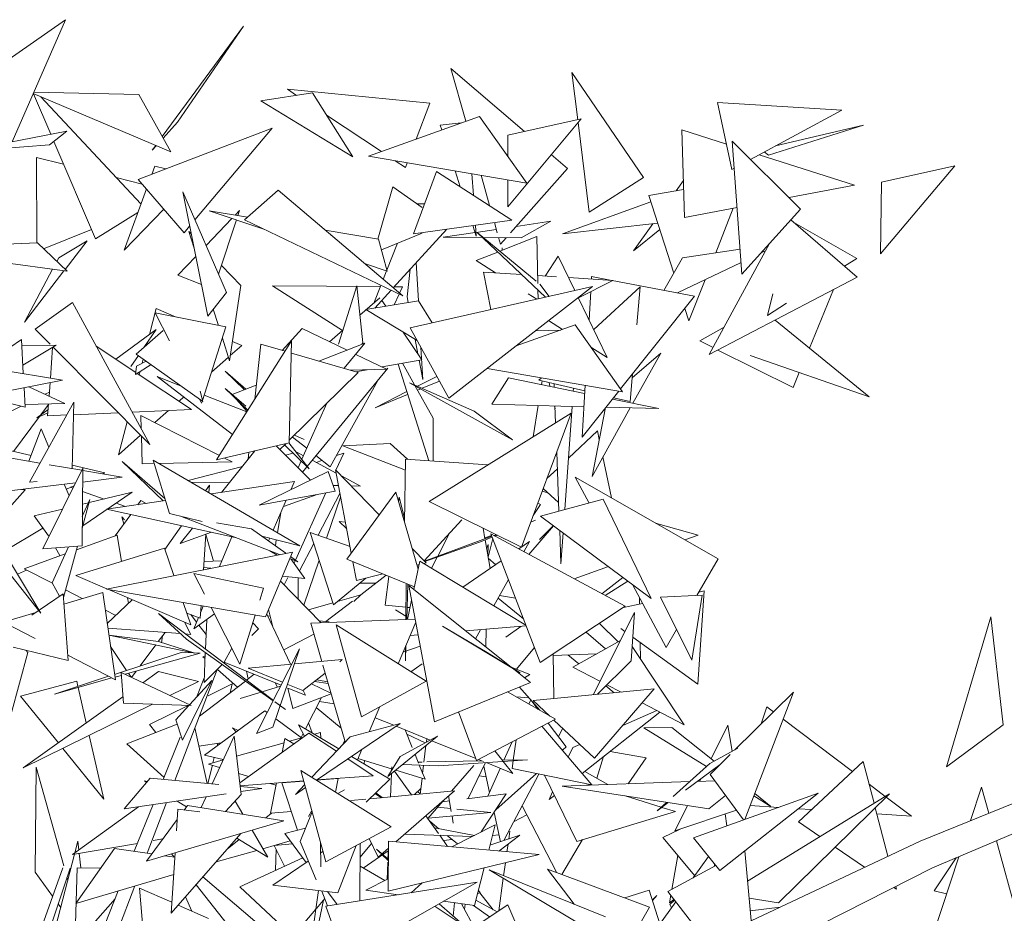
# Model space of a CAD drawing. Header units: metres. Extents: x -14.5 to 19.7, y -19.1 to 4.
# Tile 212 of 218: x 18.819 to 19.096, y 3.235 to 3.486. Entities that reach past the tile are written whole.
import ezdxf

# ---------------------------------------------------------------- set-up
doc = ezdxf.new("R2010")
doc.units = ezdxf.units.M
doc.layers.add('G-IMPT', color=7, linetype='Continuous', lineweight=5)
doc.layers.add('L-PLNT', color=7, linetype='Continuous', lineweight=5, true_color=0x005900)

# ---------------------------------------------------------------- blocks, each defined once
blk = doc.blocks.new('ÁRVORES ORNAMENTAIS - Pequeno e Médio Porte - Ipê-roxo-2976198-A')
at = {"layer": 'G-IMPT', "color": 253, "true_color": 0xaaaaaa}
for p, q in [((8.32034, 3.46074), (8.35683, 3.48623)), ((8.34183, 3.4519), (8.35683, 3.48623)), ((8.38403, 3.45337), (8.4069, 3.48442)), ((8.38826, 3.45745), (8.4069, 3.48442)), ((8.46938, 3.45767), (8.46519, 3.47252)), ((8.48586, 3.45478), (8.46519, 3.47252)), ((8.5193, 3.44183), (8.49921, 3.47139)), ((8.50085, 3.45813), (8.49921, 3.47139)), ((8.4218, 3.46496), (8.41923, 3.46666)), ((8.45924, 3.46277), (8.41923, 3.46666)), ((8.38641, 3.44909), (8.34774, 3.46544)), ((8.35266, 3.45402), (8.34779, 3.46542)), ((8.37746, 3.46519), (8.34791, 3.46582)), ((8.37804, 3.43447), (8.34987, 3.46454)), ((8.38641, 3.44909), (8.37746, 3.46519)), ((8.42625, 3.46565), (8.41176, 3.4634)), ((8.43761, 3.44768), (8.42625, 3.46565)), ((8.43761, 3.44768), (8.41176, 3.4634)), ((8.45541, 3.45265), (8.45924, 3.46277)), ((8.54014, 3.46298), (8.54414, 3.44409)), ((8.54014, 3.46298), (8.57508, 3.46082)), ((8.54945, 3.44696), (8.57508, 3.46082)), ((8.44567, 3.44914), (8.43021, 3.45939)), ((8.4732, 3.45905), (8.44205, 3.44784)), ((8.4732, 3.45905), (8.48657, 3.44032)), ((8.48119, 3.45373), (8.50179, 3.45834)), ((8.4812, 3.43366), (8.50179, 3.45834)), ((8.37729, 3.44131), (8.4149, 3.45577)), ((8.38826, 3.45745), (8.38426, 3.45296)), ((8.3932, 3.42996), (8.4149, 3.45577)), ((8.46811, 3.45722), (8.4622, 3.45658)), ((8.4622, 3.45658), (8.46263, 3.45525)), ((8.50407, 3.43213), (8.50095, 3.45733)), ((8.53007, 3.45523), (8.53088, 3.4306)), ((8.53007, 3.45523), (8.54263, 3.45121)), ((8.5812, 3.45658), (8.55451, 3.44812)), ((8.55648, 3.45076), (8.5812, 3.45658)), ((8.32781, 3.44916), (8.35722, 3.45491)), ((8.35235, 3.45107), (8.35722, 3.45491)), ((8.48119, 3.44785), (8.48119, 3.45373)), ((8.32781, 3.44916), (8.35235, 3.45107)), ((8.36521, 3.42468), (8.35353, 3.452)), ((8.38121, 3.44953), (8.3822, 3.45087)), ((8.38235, 3.45081), (8.38121, 3.44953)), ((8.54702, 3.41474), (8.54429, 3.45208)), ((8.56352, 3.433), (8.54429, 3.45208)), ((8.34873, 3.42354), (8.34865, 3.44753)), ((8.34865, 3.44753), (8.35626, 3.44561)), ((8.48657, 3.44032), (8.44205, 3.44784)), ((8.49795, 3.4444), (8.49341, 3.4483)), ((8.55186, 3.44827), (8.57865, 3.43971)), ((8.5533, 3.44905), (8.55451, 3.44812)), ((8.38106, 3.44276), (8.38189, 3.44503)), ((8.38503, 3.44428), (8.38189, 3.44503)), ((8.4524, 3.44468), (8.44954, 3.44658)), ((8.4524, 3.44468), (8.45291, 3.44601)), ((8.48194, 3.42634), (8.49795, 3.4444)), ((8.54414, 3.44409), (8.54484, 3.44447)), ((8.58596, 3.42045), (8.60688, 3.44513)), ((8.58628, 3.44054), (8.60688, 3.44513)), ((8.3711, 3.44187), (8.37838, 3.44004)), ((8.46116, 3.44358), (8.45466, 3.42605)), ((8.46116, 3.44358), (8.48235, 3.42991)), ((8.46637, 3.44373), (8.46781, 3.43929)), ((8.47111, 3.44293), (8.47152, 3.43689)), ((8.47606, 3.43396), (8.47365, 3.4425)), ((8.5193, 3.44183), (8.50407, 3.43213)), ((8.37329, 3.42144), (8.37957, 3.43866)), ((8.39015, 3.42633), (8.37729, 3.44131)), ((8.44463, 3.42454), (8.44888, 3.43929)), ((8.45708, 3.43348), (8.44888, 3.43929)), ((8.4812, 3.43366), (8.48119, 3.44123)), ((8.53054, 3.44103), (8.52848, 3.43812)), ((8.56028, 3.43621), (8.57865, 3.43971)), ((8.58596, 3.42045), (8.58628, 3.44054)), ((8.39683, 3.4029), (8.38978, 3.43785)), ((8.40206, 3.40958), (8.38978, 3.43785)), ((8.40715, 3.42998), (8.41659, 3.43827)), ((8.41659, 3.43827), (8.45166, 3.40858)), ((8.53062, 3.43849), (8.52084, 3.43681)), ((8.52084, 3.43681), (8.52782, 3.41494)), ((8.45778, 3.43448), (8.45562, 3.43451)), ((8.52139, 3.43506), (8.4966, 3.42608)), ((8.53088, 3.4306), (8.54565, 3.43342)), ((8.54455, 3.43321), (8.53963, 3.42071)), ((8.37715, 3.43202), (8.36521, 3.42468)), ((8.37329, 3.42144), (8.38443, 3.43299)), ((8.40362, 3.43037), (8.39635, 3.42272)), ((8.41285, 3.42724), (8.39725, 3.43253)), ((8.408, 3.43072), (8.39725, 3.43253)), ((8.40573, 3.43258), (8.40452, 3.43131)), ((8.40527, 3.43118), (8.40573, 3.43258)), ((8.54702, 3.41474), (8.56352, 3.433)), ((8.39015, 3.42633), (8.39172, 3.42819)), ((8.39984, 3.41467), (8.40486, 3.42995)), ((8.40715, 3.42998), (8.45166, 3.40858)), ((8.45466, 3.42605), (8.48235, 3.42991)), ((8.47135, 3.42838), (8.47231, 3.42542)), ((8.4721, 3.42848), (8.47231, 3.42542)), ((8.47822, 3.42631), (8.4774, 3.42922)), ((8.48351, 3.42811), (8.49327, 3.42956)), ((8.48492, 3.42492), (8.49327, 3.42956)), ((8.52332, 3.42902), (8.4966, 3.42608)), ((8.52192, 3.42886), (8.51653, 3.42125)), ((8.57942, 3.41383), (8.56076, 3.42995)), ((8.57931, 3.41912), (8.56164, 3.42919)), ((8.35067, 3.42184), (8.36411, 3.42724)), ((8.39296, 3.42205), (8.3915, 3.42669)), ((8.39217, 3.426), (8.3915, 3.42669)), ((8.44486, 3.4245), (8.42986, 3.42703)), ((8.44566, 3.42151), (8.45708, 3.42627)), ((8.46401, 3.42735), (8.44897, 3.41086)), ((8.46304, 3.42508), (8.472, 3.4264)), ((8.47404, 3.425), (8.46304, 3.42508)), ((8.47224, 3.42644), (8.47794, 3.42729)), ((8.49181, 3.40825), (8.47253, 3.42641)), ((8.48912, 3.4127), (8.47253, 3.42641)), ((8.48492, 3.42492), (8.47425, 3.425)), ((8.47911, 3.42315), (8.4786, 3.42497)), ((8.48935, 3.42529), (8.47892, 3.42114)), ((8.47911, 3.42315), (8.48071, 3.42495)), ((8.48935, 3.42529), (8.48963, 3.41212)), ((8.5239, 3.42722), (8.51653, 3.42125)), ((8.3489, 3.42355), (8.33582, 3.42297)), ((8.35724, 3.41554), (8.3489, 3.42355)), ((8.36288, 3.42407), (8.35492, 3.41929)), ((8.36288, 3.42407), (8.3567, 3.41605)), ((8.44723, 3.41557), (8.44486, 3.4245)), ((8.45015, 3.42338), (8.44717, 3.41582)), ((8.47964, 3.42142), (8.47964, 3.42214)), ((8.55474, 3.42328), (8.53781, 3.39208)), ((8.35438, 3.41828), (8.35492, 3.41929)), ((8.39345, 3.41967), (8.38842, 3.41439)), ((8.47836, 3.42092), (8.47229, 3.41851)), ((8.49538, 3.41972), (8.49169, 3.41418)), ((8.49538, 3.41972), (8.50003, 3.41012)), ((8.52507, 3.41014), (8.53031, 3.41929)), ((8.53031, 3.41929), (8.54651, 3.42176)), ((8.55237, 3.42066), (8.55364, 3.42127)), ((8.35724, 3.41554), (8.33405, 3.4187)), ((8.40612, 3.41149), (8.40066, 3.41716)), ((8.44723, 3.41557), (8.44084, 3.41774)), ((8.45543, 3.41794), (8.45603, 3.40721)), ((8.47769, 3.41508), (8.47229, 3.41851)), ((8.52888, 3.40942), (8.54678, 3.41798)), ((8.57931, 3.41912), (8.57585, 3.41691)), ((8.34525, 3.4012), (8.3532, 3.41609)), ((8.35639, 3.41565), (8.34525, 3.4012)), ((8.39503, 3.41182), (8.38842, 3.41439)), ((8.44709, 3.41562), (8.44615, 3.41325)), ((8.45373, 3.41608), (8.45288, 3.40834)), ((8.47431, 3.41529), (8.47644, 3.40475)), ((8.47431, 3.41529), (8.48507, 3.4146)), ((8.48958, 3.41431), (8.49483, 3.41398)), ((8.49827, 3.41376), (8.51068, 3.41296)), ((8.50475, 3.41401), (8.50471, 3.41335)), ((8.50475, 3.41401), (8.51001, 3.41301)), ((8.57942, 3.41383), (8.53781, 3.39208)), ((8.40294, 3.39037), (8.40612, 3.41149)), ((8.44535, 3.41122), (8.41499, 3.41143)), ((8.43471, 3.39887), (8.41499, 3.41143)), ((8.43871, 3.41138), (8.43357, 3.39499)), ((8.44046, 3.39536), (8.43871, 3.41138)), ((8.44548, 3.41155), (8.44352, 3.40658)), ((8.45155, 3.41117), (8.44927, 3.41119)), ((8.45155, 3.41117), (8.45074, 3.40937)), ((8.45375, 3.39958), (8.50498, 3.41124)), ((8.46458, 3.37982), (8.50498, 3.41124)), ((8.4928, 3.40847), (8.49015, 3.41185)), ((8.50103, 3.40806), (8.51068, 3.41296)), ((8.50535, 3.39913), (8.51842, 3.41114)), ((8.51056, 3.4129), (8.53372, 3.4085)), ((8.51749, 3.40047), (8.51842, 3.41114)), ((8.53664, 3.41313), (8.53209, 3.40158)), ((8.39683, 3.4029), (8.40206, 3.40958)), ((8.44835, 3.41018), (8.44376, 3.40515)), ((8.45061, 3.40909), (8.44925, 3.40607)), ((8.45288, 3.40834), (8.45318, 3.40673)), ((8.48932, 3.40768), (8.48693, 3.4092)), ((8.48966, 3.41027), (8.48972, 3.40777)), ((8.50099, 3.40814), (8.50916, 3.39124)), ((8.5045, 3.40982), (8.50402, 3.40187)), ((8.53372, 3.4085), (8.51288, 3.38246)), ((8.55568, 3.40918), (8.55424, 3.40313)), ((8.56598, 3.39389), (8.57279, 3.41037)), ((8.35877, 3.40674), (8.34827, 3.39929)), ((8.35877, 3.40674), (8.38054, 3.36679)), ((8.44522, 3.40808), (8.43961, 3.40316)), ((8.45604, 3.40721), (8.44127, 3.40473)), ((8.44686, 3.40567), (8.44574, 3.40732)), ((8.45989, 3.40098), (8.45604, 3.40721)), ((8.55958, 3.40654), (8.55424, 3.40313)), ((8.38234, 3.40506), (8.38046, 3.39777)), ((8.40194, 3.39988), (8.382, 3.40382)), ((8.382, 3.40382), (8.38606, 3.39595)), ((8.38789, 3.40266), (8.38234, 3.40506)), ((8.39981, 3.4003), (8.39837, 3.40487)), ((8.45569, 3.39605), (8.44127, 3.40473)), ((8.53098, 3.40507), (8.53209, 3.40158)), ((8.40194, 3.39988), (8.39534, 3.3792)), ((8.50008, 3.40042), (8.48352, 3.39455)), ((8.49263, 3.40164), (8.49655, 3.39917)), ((8.50008, 3.40042), (8.51347, 3.38163)), ((8.53517, 3.39592), (8.54202, 3.39985)), ((8.55632, 3.40176), (8.58278, 3.38021)), ((8.34827, 3.39929), (8.35253, 3.39499)), ((8.371, 3.39078), (8.38233, 3.39915)), ((8.38431, 3.39884), (8.37672, 3.39223)), ((8.37885, 3.39408), (8.38233, 3.39915)), ((8.42333, 3.39943), (8.4177, 3.39327)), ((8.42333, 3.39943), (8.43599, 3.39335)), ((8.43482, 3.39896), (8.43109, 3.3957)), ((8.45702, 3.39067), (8.45179, 3.39839)), ((8.46458, 3.37982), (8.45375, 3.39958)), ((8.48901, 3.39882), (8.4961, 3.39901)), ((8.34445, 3.39633), (8.33322, 3.38868)), ((8.34495, 3.38675), (8.34445, 3.39633)), ((8.34453, 3.39464), (8.35423, 3.39472)), ((8.34482, 3.38913), (8.35423, 3.39472)), ((8.36546, 3.39446), (8.37655, 3.3871)), ((8.37991, 3.39563), (8.37975, 3.39499)), ((8.3993, 3.36251), (8.4204, 3.39598)), ((8.40294, 3.39037), (8.40093, 3.39674)), ((8.40638, 3.39466), (8.40315, 3.39181)), ((8.40638, 3.39466), (8.40376, 3.3958)), ((8.41173, 3.39499), (8.41003, 3.37953)), ((8.41173, 3.39499), (8.41854, 3.39303)), ((8.4197, 3.36728), (8.4204, 3.39598)), ((8.42806, 3.39029), (8.44102, 3.39529)), ((8.43517, 3.38824), (8.44102, 3.39529)), ((8.44046, 3.39536), (8.44017, 3.39499)), ((8.45514, 3.39637), (8.45591, 3.39231)), ((8.53889, 3.39407), (8.53517, 3.39592)), ((8.35255, 3.3855), (8.35318, 3.39409)), ((8.35334, 3.39419), (8.38054, 3.36679)), ((8.37516, 3.38871), (8.3773, 3.39182)), ((8.3954, 3.37895), (8.37672, 3.39223)), ((8.42032, 3.39252), (8.4391, 3.3871)), ((8.43844, 3.39217), (8.44711, 3.38801)), ((8.45677, 3.39407), (8.45727, 3.38511)), ((8.50455, 3.39414), (8.50916, 3.39124)), ((8.51618, 3.38557), (8.52418, 3.39246)), ((8.51634, 3.3784), (8.52418, 3.39246)), ((8.56141, 3.38285), (8.54028, 3.39337)), ((8.54936, 3.39181), (8.58278, 3.38021)), ((8.31999, 3.39086), (8.35598, 3.38493)), ((8.38086, 3.3893), (8.37646, 3.38646)), ((8.37679, 3.38881), (8.37646, 3.38646)), ((8.37679, 3.38881), (8.37948, 3.39027)), ((8.37868, 3.39084), (8.37837, 3.38967)), ((8.40263, 3.39135), (8.39787, 3.38712)), ((8.45702, 3.39067), (8.44583, 3.38862)), ((8.45894, 3.36228), (8.45031, 3.38944)), ((8.45492, 3.3836), (8.45154, 3.38967)), ((8.45625, 3.39053), (8.45727, 3.38511)), ((8.37699, 3.38681), (8.3922, 3.37671)), ((8.37777, 3.38731), (8.37754, 3.38644)), ((8.40167, 3.38745), (8.40711, 3.3822)), ((8.40167, 3.38745), (8.40755, 3.38237)), ((8.4391, 3.3871), (8.41972, 3.36802)), ((8.44746, 3.38829), (8.42341, 3.35909)), ((8.44711, 3.38801), (8.43691, 3.38774)), ((8.44168, 3.38786), (8.43849, 3.38728)), ((8.45579, 3.38322), (8.4612, 3.38598)), ((8.51347, 3.38163), (8.47539, 3.38823)), ((8.51559, 3.37889), (8.51628, 3.3867)), ((8.56141, 3.38285), (8.56314, 3.38702)), ((8.32689, 3.3792), (8.35598, 3.38493)), ((8.35219, 3.38043), (8.35246, 3.38424)), ((8.38934, 3.38327), (8.38263, 3.38591)), ((8.40378, 3.36962), (8.38263, 3.38591)), ((8.40369, 3.38088), (8.41047, 3.3835)), ((8.43122, 3.36052), (8.4446, 3.38481)), ((8.47172, 3.37617), (8.45356, 3.3842)), ((8.45356, 3.3842), (8.4825, 3.36815)), ((8.46015, 3.37419), (8.45504, 3.38338)), ((8.45714, 3.38262), (8.46195, 3.38461)), ((8.47673, 3.37814), (8.4814, 3.38558)), ((8.4814, 3.38558), (8.50278, 3.38118)), ((8.48988, 3.38491), (8.49062, 3.38559)), ((8.48988, 3.38491), (8.50283, 3.38188)), ((8.49067, 3.38367), (8.49083, 3.38469)), ((8.49301, 3.38319), (8.49277, 3.38424)), ((8.4942, 3.3839), (8.49423, 3.38294)), ((8.50292, 3.38346), (8.50205, 3.36893)), ((8.34544, 3.3773), (8.34515, 3.3828)), ((8.34653, 3.38307), (8.35667, 3.37833)), ((8.35105, 3.38096), (8.35227, 3.38157)), ((8.39465, 3.38178), (8.3954, 3.37895)), ((8.4078, 3.376), (8.39582, 3.38072)), ((8.40809, 3.37646), (8.4017, 3.38253)), ((8.40756, 3.37759), (8.4017, 3.38253)), ((8.44388, 3.37715), (8.45278, 3.38168)), ((8.44388, 3.37715), (8.45302, 3.38092)), ((8.45578, 3.38206), (8.45672, 3.38245)), ((8.49963, 3.38263), (8.49957, 3.38184)), ((8.51237, 3.38182), (8.50205, 3.36893)), ((8.34544, 3.3773), (8.33307, 3.38042)), ((8.3454, 3.37809), (8.35667, 3.37833)), ((8.35918, 3.37869), (8.34667, 3.35628)), ((8.34983, 3.37515), (8.35202, 3.37809)), ((8.35178, 3.37487), (8.35203, 3.37823)), ((8.35918, 3.37869), (8.35869, 3.36002)), ((8.39005, 3.38019), (8.38873, 3.37902)), ((8.39449, 3.3796), (8.3951, 3.37843)), ((8.39529, 3.37904), (8.3951, 3.37843)), ((8.40785, 3.37608), (8.40488, 3.37951)), ((8.43032, 3.37846), (8.42325, 3.36268)), ((8.47673, 3.37814), (8.50256, 3.37746)), ((8.48831, 3.36901), (8.48972, 3.3778)), ((8.49447, 3.37681), (8.49427, 3.37768)), ((8.49444, 3.37767), (8.49462, 3.37293)), ((8.51058, 3.37958), (8.52361, 3.3769)), ((8.5109, 3.37999), (8.51559, 3.37889)), ((8.3342, 3.37246), (8.34435, 3.37758)), ((8.34875, 3.37435), (8.35192, 3.37669)), ((8.34875, 3.37435), (8.35185, 3.37576)), ((8.35178, 3.37487), (8.35718, 3.37512)), ((8.35909, 3.3752), (8.37162, 3.37577)), ((8.37554, 3.37595), (8.3922, 3.37671)), ((8.37802, 3.37494), (8.40007, 3.36374)), ((8.37802, 3.37494), (8.3781, 3.37126)), ((8.38579, 3.37642), (8.3819, 3.37297)), ((8.4591, 3.35085), (8.49897, 3.37564)), ((8.47172, 3.37617), (8.4825, 3.36815)), ((8.48505, 3.33796), (8.49897, 3.37564)), ((8.49927, 3.37754), (8.49721, 3.34854)), ((8.50486, 3.35781), (8.50867, 3.3772)), ((8.50486, 3.35781), (8.51563, 3.37711)), ((8.50875, 3.3773), (8.52361, 3.3769)), ((8.34217, 3.36484), (8.34949, 3.37468)), ((8.37414, 3.37323), (8.37175, 3.36397)), ((8.46021, 3.36219), (8.46015, 3.37419)), ((8.34996, 3.37124), (8.34653, 3.36211)), ((8.35213, 3.36606), (8.34996, 3.37124)), ((8.37791, 3.36943), (8.37175, 3.36397)), ((8.4212, 3.36948), (8.42389, 3.36825)), ((8.49823, 3.36298), (8.5064, 3.37068)), ((8.5064, 3.37068), (8.50691, 3.36824)), ((8.32745, 3.36825), (8.34713, 3.36369)), ((8.37815, 3.3692), (8.37833, 3.3614)), ((8.3993, 3.36251), (8.4197, 3.36728)), ((8.41874, 3.36705), (8.41709, 3.36543)), ((8.42537, 3.36003), (8.41837, 3.36669)), ((8.42537, 3.36003), (8.41959, 3.36725)), ((8.42065, 3.36893), (8.42463, 3.36576)), ((8.43483, 3.36649), (8.44815, 3.36709)), ((8.45297, 3.3627), (8.44815, 3.36709)), ((8.32811, 3.36526), (8.34963, 3.36158)), ((8.41008, 3.36503), (8.40066, 3.35338)), ((8.4084, 3.36464), (8.40818, 3.36268)), ((8.42568, 3.35682), (8.41609, 3.36643)), ((8.42081, 3.36437), (8.4187, 3.36382)), ((8.4237, 3.36368), (8.42188, 3.36465)), ((8.43506, 3.36443), (8.43287, 3.35957)), ((8.43506, 3.36443), (8.43298, 3.36372)), ((8.45238, 3.3596), (8.43483, 3.36649)), ((8.49493, 3.3647), (8.49556, 3.3481)), ((8.35221, 3.36113), (8.36136, 3.35957)), ((8.37272, 3.36203), (8.38427, 3.35096)), ((8.37272, 3.36203), (8.38477, 3.35164)), ((8.3815, 3.36147), (8.37833, 3.3614)), ((8.38144, 3.36245), (8.38605, 3.34747)), ((8.38144, 3.36245), (8.42272, 3.33839)), ((8.40365, 3.36192), (8.38306, 3.3615)), ((8.40148, 3.36302), (8.40365, 3.36192)), ((8.42305, 3.36224), (8.42219, 3.36031)), ((8.43289, 3.35881), (8.42613, 3.36239)), ((8.42721, 3.36371), (8.43122, 3.36052)), ((8.42893, 3.36234), (8.42729, 3.36178)), ((8.45243, 3.36274), (8.45214, 3.3449)), ((8.47557, 3.3611), (8.45243, 3.36274)), ((8.50794, 3.36333), (8.51035, 3.35182)), ((8.36166, 3.36017), (8.35042, 3.33754)), ((8.35872, 3.361), (8.36791, 3.35887)), ((8.36166, 3.36017), (8.36147, 3.33834)), ((8.36165, 3.35952), (8.37275, 3.35761)), ((8.3672, 3.35857), (8.36791, 3.35887)), ((8.40654, 3.36065), (8.39134, 3.35668)), ((8.41128, 3.34978), (8.43065, 3.35925)), ((8.43065, 3.35925), (8.43262, 3.3537)), ((8.43718, 3.3363), (8.43271, 3.35973)), ((8.43271, 3.35973), (8.44503, 3.34708)), ((8.49218, 3.35727), (8.49511, 3.36003)), ((8.3295, 3.35242), (8.35961, 3.35604)), ((8.34885, 3.3564), (8.34667, 3.35628)), ((8.35782, 3.35244), (8.35647, 3.35566)), ((8.36163, 3.35628), (8.37275, 3.35761)), ((8.40279, 3.35601), (8.39206, 3.35626)), ((8.42116, 3.3564), (8.39774, 3.35295)), ((8.42116, 3.3564), (8.42017, 3.35412)), ((8.43976, 3.35516), (8.43439, 3.35802)), ((8.54035, 3.33469), (8.50014, 3.35765)), ((8.50403, 3.35036), (8.50014, 3.35765)), ((8.34551, 3.3541), (8.33564, 3.34307)), ((8.34448, 3.35422), (8.34551, 3.3541)), ((8.35705, 3.35429), (8.35919, 3.35519)), ((8.35887, 3.35456), (8.35823, 3.35479)), ((8.36766, 3.35149), (8.3616, 3.3536)), ((8.37559, 3.35339), (8.3617, 3.344)), ((8.37559, 3.35339), (8.36346, 3.35048)), ((8.39726, 3.35541), (8.39619, 3.35385)), ((8.39711, 3.35331), (8.39726, 3.35541)), ((8.41128, 3.34978), (8.43262, 3.3537)), ((8.42756, 3.35277), (8.41811, 3.3494)), ((8.43001, 3.35322), (8.42148, 3.33435)), ((8.42784, 3.34133), (8.43399, 3.35306)), ((8.43356, 3.35531), (8.43204, 3.35534)), ((8.44965, 3.35343), (8.43592, 3.33457)), ((8.43976, 3.35516), (8.4371, 3.35523)), ((8.45599, 3.33176), (8.44965, 3.35343)), ((8.49088, 3.35374), (8.49248, 3.35328)), ((8.49116, 3.3545), (8.49547, 3.35053)), ((8.3637, 3.35139), (8.36151, 3.34329)), ((8.3637, 3.35139), (8.36154, 3.34662)), ((8.36327, 3.35043), (8.36157, 3.35002)), ((8.38495, 3.35106), (8.36834, 3.34861)), ((8.37364, 3.34939), (8.37103, 3.35031)), ((8.37803, 3.35113), (8.37715, 3.34991)), ((8.37803, 3.35113), (8.37946, 3.35025)), ((8.41888, 3.35118), (8.41522, 3.34276)), ((8.43024, 3.34047), (8.43418, 3.35206)), ((8.45045, 3.3507), (8.45062, 3.35198)), ((8.45216, 3.34611), (8.45062, 3.35198)), ((8.48505, 3.33796), (8.4591, 3.35085)), ((8.48961, 3.35031), (8.49037, 3.34993)), ((8.49039, 3.34672), (8.50804, 3.35143)), ((8.50804, 3.35143), (8.52151, 3.32355)), ((8.35595, 3.34867), (8.34796, 3.34675)), ((8.40453, 3.34071), (8.36834, 3.34861)), ((8.38605, 3.34747), (8.39526, 3.34519)), ((8.41732, 3.34758), (8.41642, 3.34206)), ((8.48833, 3.34683), (8.49037, 3.34993)), ((8.33429, 3.34531), (8.34989, 3.31945)), ((8.35204, 3.34114), (8.34796, 3.34675)), ((8.37514, 3.34713), (8.37081, 3.34114)), ((8.37323, 3.34448), (8.37262, 3.34646)), ((8.37342, 3.34561), (8.37262, 3.34646)), ((8.3907, 3.34632), (8.38959, 3.34651)), ((8.38959, 3.34651), (8.41698, 3.33588)), ((8.40911, 3.3431), (8.39926, 3.34482)), ((8.43552, 3.34502), (8.43376, 3.34519)), ((8.43588, 3.3431), (8.43376, 3.34519)), ((8.4683, 3.34561), (8.45764, 3.33413)), ((8.48765, 3.345), (8.48897, 3.34552)), ((8.48897, 3.34552), (8.48766, 3.34504)), ((8.49039, 3.34672), (8.52151, 3.32355)), ((8.52274, 3.34474), (8.53472, 3.34137)), ((8.35046, 3.34331), (8.33948, 3.33672)), ((8.3894, 3.34401), (8.38477, 3.3373)), ((8.39254, 3.34333), (8.38906, 3.33902)), ((8.39787, 3.34217), (8.38906, 3.33902)), ((8.40911, 3.3431), (8.41881, 3.33624)), ((8.42564, 3.34211), (8.43683, 3.33812)), ((8.42564, 3.34211), (8.43213, 3.32175)), ((8.46467, 3.3417), (8.46146, 3.33543)), ((8.47422, 3.34334), (8.47475, 3.3403)), ((8.51418, 3.32135), (8.47645, 3.34168)), ((8.49027, 3.30558), (8.47645, 3.34168)), ((8.49402, 3.34401), (8.4871, 3.33594)), ((8.49014, 3.34008), (8.49399, 3.34403)), ((8.49577, 3.34271), (8.49613, 3.33325)), ((8.49675, 3.34199), (8.49613, 3.33325)), ((8.37134, 3.34133), (8.35986, 3.33719)), ((8.37256, 3.33394), (8.37134, 3.34133)), ((8.39562, 3.33163), (8.39631, 3.34161)), ((8.3963, 3.34156), (8.39846, 3.33405)), ((8.40359, 3.34092), (8.40013, 3.33253)), ((8.41203, 3.34104), (8.42272, 3.33839)), ((8.41423, 3.34049), (8.41389, 3.33972)), ((8.41609, 3.34003), (8.41582, 3.33836)), ((8.42259, 3.33129), (8.42663, 3.339)), ((8.4767, 3.34102), (8.45772, 3.33405)), ((8.47326, 3.33938), (8.45781, 3.33396)), ((8.47326, 3.33938), (8.4768, 3.34077)), ((8.47661, 3.34127), (8.47469, 3.34062)), ((8.4748, 3.33999), (8.47621, 3.33198)), ((8.47565, 3.33517), (8.47694, 3.34041)), ((8.47796, 3.34148), (8.47728, 3.34123)), ((8.47758, 3.34107), (8.47826, 3.34133)), ((8.48424, 3.33748), (8.48731, 3.33958)), ((8.4857, 3.33669), (8.48731, 3.33958)), ((8.53097, 3.34005), (8.53472, 3.34137)), ((8.36147, 3.33834), (8.35042, 3.33754)), ((8.35767, 3.33807), (8.35308, 3.32795)), ((8.35525, 3.3356), (8.35398, 3.3378)), ((8.36015, 3.33825), (8.35624, 3.32381)), ((8.38464, 3.33768), (8.35972, 3.32997)), ((8.42061, 3.3366), (8.36831, 3.32619)), ((8.38464, 3.33768), (8.3873, 3.32997)), ((8.42061, 3.3366), (8.41305, 3.31836)), ((8.41427, 3.33693), (8.41632, 3.33575)), ((8.45429, 3.33758), (8.45819, 3.33356)), ((8.47523, 3.33755), (8.47569, 3.33876)), ((8.47569, 3.33876), (8.47561, 3.33541)), ((8.35676, 3.33608), (8.34517, 3.33189)), ((8.35541, 3.33567), (8.35435, 3.33521)), ((8.40081, 3.33417), (8.39577, 3.3339)), ((8.41985, 3.33477), (8.42215, 3.33388)), ((8.42009, 3.33534), (8.42215, 3.33388)), ((8.42414, 3.32915), (8.42017, 3.33465)), ((8.4214, 3.33417), (8.42106, 3.33341)), ((8.42384, 3.32166), (8.42813, 3.33428)), ((8.45494, 3.32684), (8.43592, 3.33457)), ((8.43865, 3.32858), (8.43764, 3.33387)), ((8.45477, 3.32606), (8.45648, 3.33405)), ((8.48625, 3.31607), (8.45648, 3.33405)), ((8.45755, 3.3334), (8.45819, 3.33356)), ((8.46135, 3.3352), (8.45975, 3.33208)), ((8.46856, 3.32675), (8.47934, 3.33413)), ((8.47777, 3.33305), (8.4757, 3.33486)), ((8.54035, 3.33469), (8.53431, 3.32443)), ((8.34003, 3.33188), (8.34989, 3.31945)), ((8.34589, 3.33153), (8.34329, 3.3304)), ((8.35315, 3.32782), (8.34517, 3.33189)), ((8.39769, 3.33204), (8.39566, 3.33226)), ((8.45565, 3.33291), (8.45627, 3.33307)), ((8.49982, 3.32908), (8.5095, 3.33249)), ((8.35308, 3.32795), (8.35514, 3.32416)), ((8.36848, 3.32623), (8.35972, 3.32997)), ((8.41251, 3.32647), (8.39294, 3.33054)), ((8.39294, 3.33054), (8.39589, 3.32472)), ((8.42869, 3.31668), (8.41724, 3.32846)), ((8.42414, 3.32915), (8.41781, 3.32984)), ((8.41929, 3.32949), (8.41832, 3.32735)), ((8.4222, 3.32936), (8.42226, 3.32329)), ((8.44122, 3.32923), (8.43213, 3.32175)), ((8.43865, 3.32858), (8.44603, 3.33046)), ((8.44408, 3.32782), (8.43954, 3.32785)), ((8.44702, 3.33006), (8.43981, 3.32456)), ((8.44666, 3.32164), (8.44772, 3.32977)), ((8.47725, 3.32151), (8.48135, 3.32888)), ((8.5076, 3.32489), (8.51353, 3.32949)), ((8.51492, 3.32846), (8.5086, 3.32435)), ((8.36729, 3.32526), (8.35638, 3.32199)), ((8.36154, 3.32353), (8.35682, 3.32594)), ((8.37084, 3.3007), (8.36729, 3.32526)), ((8.41305, 3.31836), (8.36831, 3.32619)), ((8.39207, 3.31615), (8.36872, 3.32612)), ((8.41251, 3.32647), (8.41144, 3.32303)), ((8.45256, 3.32755), (8.45249, 3.31764)), ((8.45308, 3.32759), (8.45278, 3.31765)), ((8.46055, 3.2889), (8.45338, 3.32717)), ((8.48259, 3.30388), (8.45338, 3.32717)), ((8.5257, 3.30979), (8.51626, 3.32746)), ((8.53638, 3.32567), (8.53465, 3.29943)), ((8.53638, 3.32567), (8.53486, 3.32536)), ((8.35616, 3.32486), (8.34736, 3.31886)), ((8.35759, 3.30607), (8.35616, 3.32486)), ((8.36856, 3.31647), (8.37556, 3.3232)), ((8.3745, 3.32219), (8.37424, 3.32376)), ((8.38991, 3.32241), (8.39207, 3.31615)), ((8.4251, 3.32038), (8.43194, 3.32232)), ((8.43755, 3.32283), (8.43002, 3.31707)), ((8.43329, 3.32271), (8.43981, 3.32456)), ((8.43793, 3.32269), (8.43981, 3.32456)), ((8.45298, 3.31766), (8.45414, 3.32311)), ((8.47843, 3.32362), (8.4856, 3.31779)), ((8.48337, 3.3236), (8.47885, 3.32438)), ((8.51822, 3.32196), (8.51819, 3.32384)), ((8.53581, 3.32451), (8.5241, 3.3239)), ((8.53295, 3.30619), (8.5241, 3.3239)), ((8.53581, 3.32451), (8.53295, 3.30619)), ((8.34847, 3.31962), (8.33935, 3.31688)), ((8.37092, 3.31874), (8.36802, 3.32023)), ((8.39468, 3.31806), (8.39492, 3.32153)), ((8.39555, 3.32142), (8.39479, 3.31956)), ((8.39776, 3.32104), (8.40585, 3.30508)), ((8.41511, 3.31555), (8.41391, 3.32044)), ((8.45251, 3.32109), (8.44666, 3.32164)), ((8.44957, 3.32039), (8.4525, 3.31854)), ((8.45369, 3.32097), (8.45298, 3.32104)), ((8.51418, 3.32135), (8.49027, 3.30558)), ((8.50516, 3.2965), (8.51684, 3.31964)), ((8.5191, 3.32214), (8.51372, 3.32104)), ((8.51684, 3.31964), (8.51585, 3.30602)), ((8.34828, 3.31229), (8.33935, 3.31688)), ((8.38292, 3.31928), (8.41526, 3.29491)), ((8.38292, 3.31928), (8.39085, 3.31214)), ((8.39207, 3.31347), (8.39029, 3.31691)), ((8.39468, 3.31806), (8.39094, 3.31942)), ((8.39206, 3.31902), (8.39368, 3.31689)), ((8.39289, 3.31497), (8.39867, 3.31924)), ((8.39423, 3.31822), (8.39289, 3.31497)), ((8.39617, 3.3093), (8.39653, 3.31766)), ((8.41014, 3.31887), (8.40585, 3.30508)), ((8.41339, 3.31917), (8.42011, 3.30505)), ((8.41363, 3.31865), (8.41437, 3.31858)), ((8.42575, 3.31657), (8.45515, 3.31775)), ((8.42813, 3.31725), (8.43094, 3.31698)), ((8.4553, 3.31692), (8.45034, 3.3052)), ((8.61704, 3.31839), (8.60452, 3.27621)), ((8.62049, 3.28802), (8.61704, 3.31839)), ((8.38912, 3.3137), (8.36874, 3.31525)), ((8.3829, 3.31141), (8.38486, 3.31402)), ((8.39433, 3.31604), (8.39635, 3.3134)), ((8.41104, 3.31504), (8.40916, 3.31318)), ((8.41104, 3.31504), (8.40947, 3.31672)), ((8.42575, 3.31657), (8.42887, 3.30583)), ((8.44004, 3.29031), (8.4329, 3.3161)), ((8.4329, 3.3161), (8.45821, 3.30028)), ((8.48462, 3.30261), (8.4628, 3.31573)), ((8.4628, 3.31573), (8.47536, 3.3084)), ((8.46936, 3.31443), (8.48635, 3.31583)), ((8.4721, 3.31225), (8.4735, 3.31477)), ((8.47511, 3.3149), (8.47499, 3.30994)), ((8.48481, 3.31571), (8.4806, 3.31264)), ((8.50868, 3.30938), (8.50318, 3.31409)), ((8.5122, 3.31135), (8.50692, 3.31656)), ((8.51412, 3.31425), (8.51298, 3.31507)), ((8.52865, 3.3148), (8.5257, 3.30979)), ((8.36902, 3.31328), (8.38294, 3.31141)), ((8.36903, 3.31323), (8.39322, 3.30819)), ((8.38294, 3.31141), (8.39322, 3.30819)), ((8.38384, 3.31112), (8.38413, 3.31304)), ((8.39207, 3.31347), (8.39046, 3.3136)), ((8.41521, 3.29481), (8.39085, 3.31214)), ((8.41818, 3.3091), (8.42664, 3.31353)), ((8.4537, 3.31313), (8.45598, 3.31332)), ((8.4995, 3.30423), (8.51284, 3.3117)), ((8.53465, 3.29943), (8.51634, 3.31265)), ((8.35759, 3.30607), (8.34206, 3.30985)), ((8.34577, 3.30894), (8.34618, 3.30835)), ((8.374, 3.30333), (8.36948, 3.31007)), ((8.37779, 3.30457), (8.38221, 3.31048)), ((8.40357, 3.30956), (8.40145, 3.30569)), ((8.4226, 3.30939), (8.41055, 3.2856)), ((8.4226, 3.30939), (8.41514, 3.28735)), ((8.45657, 3.31018), (8.4517, 3.30842)), ((8.45255, 3.31043), (8.45241, 3.30598)), ((8.45244, 3.31017), (8.45241, 3.30598)), ((8.48361, 3.30366), (8.48868, 3.30974)), ((8.53079, 3.28805), (8.51615, 3.31005)), ((8.51849, 3.30652), (8.51841, 3.31115)), ((8.3415, 3.29109), (8.34618, 3.30835)), ((8.37084, 3.3007), (8.35748, 3.30757)), ((8.38958, 3.30843), (8.37062, 3.30222)), ((8.37355, 3.30223), (8.39469, 3.30814)), ((8.38958, 3.30843), (8.39469, 3.30814)), ((8.39544, 3.30718), (8.39609, 3.30744)), ((8.39544, 3.30718), (8.39605, 3.30664)), ((8.39576, 3.29992), (8.39613, 3.30838)), ((8.40145, 3.30569), (8.41741, 3.29915)), ((8.43465, 3.30635), (8.42116, 3.30515)), ((8.43465, 3.30635), (8.43392, 3.30578)), ((8.48462, 3.30261), (8.47536, 3.3084)), ((8.49408, 3.29545), (8.49397, 3.30802)), ((8.50619, 3.30798), (8.49397, 3.30754)), ((8.49802, 3.30768), (8.50113, 3.30515)), ((8.50639, 3.29661), (8.51585, 3.30602)), ((8.37539, 3.30135), (8.3767, 3.30311)), ((8.38292, 3.303), (8.37853, 3.29986)), ((8.38292, 3.303), (8.39424, 3.30025)), ((8.38757, 3.27237), (8.39943, 3.30355)), ((8.40089, 3.30499), (8.39576, 3.29992)), ((8.39951, 3.30362), (8.40519, 3.29865)), ((8.40774, 3.30311), (8.40819, 3.30094)), ((8.42041, 3.30508), (8.40814, 3.30399)), ((8.40814, 3.30399), (8.41784, 3.3)), ((8.42916, 3.30483), (8.43544, 3.28321)), ((8.45396, 3.30294), (8.45708, 3.30518)), ((8.48733, 3.30221), (8.48216, 3.30422)), ((8.48758, 3.2999), (8.48284, 3.30369)), ((8.4995, 3.30423), (8.50708, 3.30031)), ((8.34415, 3.2961), (8.35997, 3.30034)), ((8.36895, 3.30167), (8.35376, 3.29669)), ((8.35376, 3.29669), (8.36987, 3.3012)), ((8.36032, 3.29884), (8.35997, 3.30034)), ((8.37073, 3.30144), (8.37254, 3.30194)), ((8.3731, 3.29415), (8.37248, 3.30273)), ((8.37248, 3.30273), (8.39212, 3.29342)), ((8.37529, 3.3014), (8.37455, 3.30251)), ((8.39424, 3.30025), (8.38615, 3.29625)), ((8.38975, 3.28372), (8.39795, 3.30051)), ((8.39165, 3.29365), (8.39795, 3.30051)), ((8.39379, 3.29622), (8.39582, 3.30127)), ((8.40742, 3.30035), (8.39446, 3.29048)), ((8.40989, 3.30223), (8.40773, 3.30059)), ((8.42982, 3.30258), (8.42352, 3.29766)), ((8.4268, 3.30022), (8.43066, 3.29966)), ((8.43053, 3.30013), (8.42743, 3.30071)), ((8.44004, 3.29031), (8.45821, 3.30028)), ((8.48589, 3.30125), (8.48733, 3.30221)), ((8.36267, 3.28856), (8.36038, 3.29854)), ((8.39697, 3.29622), (8.40368, 3.29952)), ((8.40308, 3.29704), (8.40368, 3.29952)), ((8.41208, 3.29731), (8.4173, 3.29893)), ((8.41574, 3.29983), (8.41643, 3.29866)), ((8.41929, 3.2994), (8.42352, 3.29766)), ((8.41929, 3.29838), (8.42426, 3.29634)), ((8.42071, 3.29262), (8.41931, 3.29837)), ((8.4236, 3.29772), (8.42426, 3.29634)), ((8.42597, 3.29958), (8.43146, 3.29691)), ((8.46055, 3.2889), (8.48758, 3.2999)), ((8.48449, 3.29864), (8.49016, 3.29211)), ((8.48833, 3.29491), (8.52236, 3.29811)), ((8.50556, 3.27863), (8.52236, 3.29811)), ((8.50874, 3.29895), (8.51108, 3.29705)), ((8.50907, 3.29928), (8.51302, 3.29723)), ((8.34415, 3.2961), (8.3548, 3.28295)), ((8.37297, 3.2959), (8.34492, 3.2759)), ((8.40597, 3.29542), (8.41181, 3.29723)), ((8.43151, 3.29674), (8.42071, 3.29262)), ((8.4243, 3.28691), (8.42876, 3.29569)), ((8.43233, 3.29391), (8.42821, 3.2946)), ((8.49456, 3.2896), (8.48112, 3.29727)), ((8.4835, 3.29591), (8.48711, 3.29563)), ((8.48766, 3.29504), (8.48712, 3.29384)), ((8.48766, 3.29504), (8.48963, 3.29242)), ((8.48833, 3.29491), (8.49303, 3.29047)), ((8.54501, 3.28097), (8.56149, 3.29719)), ((8.54784, 3.26147), (8.56149, 3.29719)), ((8.38125, 3.29384), (8.34492, 3.2759)), ((8.3731, 3.29415), (8.39212, 3.29342)), ((8.38042, 3.28808), (8.39134, 3.29345)), ((8.3878, 3.28946), (8.39146, 3.29344)), ((8.41287, 3.29198), (8.39588, 3.27952)), ((8.41287, 3.29198), (8.41353, 3.29149)), ((8.41868, 3.29234), (8.41563, 3.29451)), ((8.41587, 3.29445), (8.41868, 3.29234)), ((8.42733, 3.29286), (8.43432, 3.28706)), ((8.44523, 3.29316), (8.44224, 3.2861)), ((8.51348, 3.28782), (8.52309, 3.29203)), ((8.51896, 3.29417), (8.53079, 3.28805)), ((8.55404, 3.29307), (8.55244, 3.28829)), ((8.55404, 3.29307), (8.55588, 3.29168)), ((8.38975, 3.28372), (8.3878, 3.28946)), ((8.41594, 3.28971), (8.42315, 3.28437)), ((8.4439, 3.29003), (8.44909, 3.28793)), ((8.46734, 3.29166), (8.4724, 3.27802)), ((8.49456, 3.2896), (8.4724, 3.27802)), ((8.49417, 3.28939), (8.50556, 3.27863)), ((8.5021, 3.27437), (8.52392, 3.2916)), ((8.5586, 3.28963), (8.57809, 3.2749)), ((8.59709, 3.25538), (8.68536, 3.29102)), ((8.37403, 3.28266), (8.38821, 3.28825)), ((8.38042, 3.28808), (8.38222, 3.28589)), ((8.39322, 3.28722), (8.39668, 3.27153)), ((8.40537, 3.28648), (8.40376, 3.28715)), ((8.40376, 3.28715), (8.40478, 3.28604)), ((8.41055, 3.2856), (8.41514, 3.28735)), ((8.43365, 3.28133), (8.42237, 3.28807)), ((8.42237, 3.28807), (8.42402, 3.28481)), ((8.42517, 3.28862), (8.42613, 3.28582)), ((8.45093, 3.28841), (8.42739, 3.27247)), ((8.43681, 3.28466), (8.45093, 3.28841)), ((8.44979, 3.28764), (8.45939, 3.28376)), ((8.45232, 3.28662), (8.4543, 3.28168)), ((8.49079, 3.28762), (8.5048, 3.27121)), ((8.49254, 3.28854), (8.49757, 3.28185)), ((8.49664, 3.28706), (8.49541, 3.28472)), ((8.52729, 3.28732), (8.51941, 3.2872)), ((8.53705, 3.27628), (8.51941, 3.2872)), ((8.52729, 3.28732), (8.53921, 3.27779)), ((8.53833, 3.2785), (8.54304, 3.28791)), ((8.54304, 3.28791), (8.54428, 3.28057)), ((8.62049, 3.28802), (8.60452, 3.27621)), ((8.36759, 3.26716), (8.36348, 3.28506)), ((8.38428, 3.27267), (8.3891, 3.28459)), ((8.40425, 3.28484), (8.39802, 3.27141)), ((8.40425, 3.28484), (8.40625, 3.26845)), ((8.42528, 3.28572), (8.40585, 3.27173)), ((8.41776, 3.2803), (8.41851, 3.28421)), ((8.42103, 3.28266), (8.41851, 3.28421)), ((8.41979, 3.28342), (8.42358, 3.28449)), ((8.42305, 3.28445), (8.42362, 3.28558)), ((8.43298, 3.28061), (8.42528, 3.28572)), ((8.43681, 3.28466), (8.42606, 3.27331)), ((8.42682, 3.28541), (8.42848, 3.28588)), ((8.42865, 3.28432), (8.42848, 3.28588)), ((8.43468, 3.28242), (8.43532, 3.28361)), ((8.46141, 3.28485), (8.44742, 3.27347)), ((8.46141, 3.28485), (8.4509, 3.27917)), ((8.45792, 3.28296), (8.45281, 3.28539)), ((8.45828, 3.28316), (8.4584, 3.28416)), ((8.45984, 3.28358), (8.47219, 3.27858)), ((8.48272, 3.27813), (8.48349, 3.28381)), ((8.60057, 3.24782), (8.68787, 3.28476)), ((8.35605, 3.2814), (8.36759, 3.26716)), ((8.37403, 3.28266), (8.38452, 3.27325)), ((8.40055, 3.28294), (8.39435, 3.28207)), ((8.39944, 3.28213), (8.39961, 3.28281)), ((8.40493, 3.27923), (8.41827, 3.283)), ((8.44011, 3.28109), (8.43888, 3.2782)), ((8.45761, 3.27753), (8.45817, 3.28222)), ((8.48238, 3.28324), (8.48007, 3.27807)), ((8.49652, 3.28091), (8.49757, 3.28185)), ((8.4982, 3.27895), (8.49942, 3.28165)), ((8.49942, 3.28165), (8.50143, 3.28253)), ((8.54589, 3.28146), (8.53799, 3.27712)), ((8.39588, 3.27952), (8.40119, 3.27825)), ((8.397, 3.277), (8.40116, 3.27817)), ((8.39828, 3.27736), (8.39865, 3.27886)), ((8.44334, 3.27373), (8.43622, 3.27846)), ((8.44801, 3.27276), (8.43727, 3.27917)), ((8.43903, 3.27855), (8.44851, 3.27563)), ((8.4509, 3.27917), (8.44742, 3.27347)), ((8.4551, 3.27971), (8.45609, 3.27724)), ((8.46166, 3.27651), (8.48674, 3.27821)), ((8.47291, 3.27829), (8.47439, 3.27769)), ((8.47757, 3.28072), (8.47976, 3.27796)), ((8.48674, 3.27821), (8.47968, 3.27806)), ((8.5081, 3.27911), (8.5062, 3.27305)), ((8.50995, 3.28057), (8.52012, 3.2788)), ((8.51501, 3.27145), (8.52012, 3.2788)), ((8.53804, 3.27411), (8.54372, 3.2797)), ((8.34833, 3.24659), (8.34852, 3.27618)), ((8.35631, 3.24836), (8.34852, 3.27618)), ((8.39686, 3.27152), (8.39811, 3.27665)), ((8.40016, 3.27601), (8.397, 3.277)), ((8.43006, 3.24954), (8.42299, 3.27522)), ((8.42299, 3.27522), (8.44836, 3.25934)), ((8.44076, 3.27708), (8.44092, 3.27797)), ((8.4485, 3.27524), (8.44854, 3.2762)), ((8.44965, 3.27528), (8.4579, 3.27274)), ((8.46166, 3.27651), (8.45168, 3.27693)), ((8.45708, 3.27757), (8.45597, 3.27754)), ((8.45629, 3.27674), (8.4579, 3.27274)), ((8.45724, 3.27438), (8.45751, 3.27669)), ((8.47379, 3.27793), (8.45844, 3.2776)), ((8.47159, 3.27664), (8.46531, 3.26938)), ((8.4749, 3.27741), (8.47006, 3.2673)), ((8.47442, 3.27642), (8.47605, 3.26905)), ((8.47506, 3.27742), (8.48259, 3.27437)), ((8.47906, 3.2758), (8.47557, 3.26798)), ((8.47992, 3.27775), (8.48259, 3.27437)), ((8.48239, 3.27573), (8.48269, 3.27794)), ((8.48239, 3.27573), (8.5048, 3.27121)), ((8.53799, 3.27712), (8.52766, 3.26787)), ((8.54089, 3.27692), (8.5311, 3.2697)), ((8.58113, 3.27773), (8.56291, 3.26073)), ((8.58113, 3.27773), (8.58419, 3.266)), ((8.38062, 3.273), (8.37333, 3.26442)), ((8.38062, 3.273), (8.39991, 3.27124)), ((8.40826, 3.27347), (8.40553, 3.27432)), ((8.43352, 3.27295), (8.42741, 3.27249)), ((8.44334, 3.27373), (8.42749, 3.27254)), ((8.43352, 3.27295), (8.43276, 3.26911)), ((8.44801, 3.27276), (8.44139, 3.26633)), ((8.4482, 3.2678), (8.44846, 3.27432)), ((8.45406, 3.26834), (8.44935, 3.27504)), ((8.45655, 3.26857), (8.45707, 3.27299)), ((8.47311, 3.27368), (8.47508, 3.27346)), ((8.47781, 3.26415), (8.48921, 3.27435)), ((8.48991, 3.27421), (8.4801, 3.25549)), ((8.49154, 3.27388), (8.50057, 3.25527)), ((8.50935, 3.27125), (8.50284, 3.27496)), ((8.53517, 3.27217), (8.53558, 3.27301)), ((8.53804, 3.27411), (8.54743, 3.26132)), ((8.37986, 3.27211), (8.379, 3.27227)), ((8.37965, 3.27187), (8.379, 3.27227)), ((8.4238, 3.27227), (8.40594, 3.27093)), ((8.40597, 3.27069), (8.41204, 3.27013)), ((8.41204, 3.27013), (8.40615, 3.26926)), ((8.41598, 3.27105), (8.41434, 3.27156)), ((8.41446, 3.26316), (8.4161, 3.27169)), ((8.42382, 3.27222), (8.41763, 3.27175)), ((8.42209, 3.25844), (8.41763, 3.27175)), ((8.42409, 3.27123), (8.42147, 3.26846)), ((8.42432, 3.27039), (8.42147, 3.26846)), ((8.43525, 3.26976), (8.43337, 3.26872)), ((8.45674, 3.27017), (8.45491, 3.26842)), ((8.53235, 3.27207), (8.49651, 3.27079)), ((8.53771, 3.26438), (8.49651, 3.27079)), ((8.50264, 3.27164), (8.50446, 3.27108)), ((8.53935, 3.27232), (8.53442, 3.27215)), ((8.58279, 3.27134), (8.58731, 3.26793)), ((8.61132, 3.26112), (8.6144, 3.27052)), ((8.6144, 3.27052), (8.61643, 3.26319)), ((8.40199, 3.26865), (8.37333, 3.26442)), ((8.39636, 3.26782), (8.39494, 3.26477)), ((8.40178, 3.26368), (8.40625, 3.26845)), ((8.44122, 3.26715), (8.437, 3.26676)), ((8.46617, 3.26945), (8.44234, 3.26725)), ((8.44566, 3.26756), (8.44382, 3.26869)), ((8.44405, 3.26892), (8.44587, 3.26758)), ((8.44973, 3.25519), (8.46617, 3.26945)), ((8.45579, 3.26926), (8.45655, 3.26862)), ((8.46454, 3.26804), (8.46527, 3.26371)), ((8.46962, 3.26724), (8.48074, 3.26862)), ((8.47373, 3.25793), (8.48074, 3.26862)), ((8.49279, 3.26702), (8.49379, 3.26924)), ((8.49279, 3.26702), (8.49429, 3.26821)), ((8.51419, 3.26804), (8.52432, 3.26488)), ((8.53337, 3.25628), (8.56843, 3.26885)), ((8.54243, 3.26813), (8.53771, 3.26438)), ((8.54081, 3.24709), (8.56843, 3.26885)), ((8.5486, 3.24408), (8.58853, 3.26867)), ((8.55511, 3.26509), (8.55035, 3.26804)), ((8.5506, 3.26869), (8.55511, 3.26509)), ((8.5573, 3.238), (8.58853, 3.26867)), ((8.58757, 3.26773), (8.59472, 3.26233)), ((8.3773, 3.265), (8.35875, 3.25157)), ((8.37614, 3.25248), (8.38144, 3.26561)), ((8.3798, 3.25195), (8.38521, 3.26617)), ((8.38842, 3.26429), (8.38803, 3.25823)), ((8.39082, 3.26497), (8.38817, 3.26661)), ((8.38842, 3.26429), (8.39454, 3.26354)), ((8.39017, 3.26408), (8.39112, 3.26537)), ((8.4182, 3.26108), (8.39112, 3.26537)), ((8.40451, 3.26659), (8.40666, 3.26291)), ((8.46299, 3.2667), (8.4587, 3.26173)), ((8.46142, 3.26488), (8.46514, 3.26451)), ((8.46273, 3.26639), (8.46477, 3.26664)), ((8.46688, 3.26434), (8.47643, 3.26339)), ((8.49487, 3.24666), (8.48521, 3.26526)), ((8.52583, 3.26623), (8.52319, 3.26386)), ((8.5263, 3.26616), (8.52319, 3.26386)), ((8.52449, 3.26482), (8.52831, 3.26363)), ((8.52819, 3.25823), (8.53173, 3.26531)), ((8.54933, 3.26537), (8.55725, 3.26484)), ((8.56286, 3.26446), (8.56664, 3.26421)), ((8.58452, 3.26474), (8.58808, 3.25111)), ((8.3796, 3.24973), (8.38824, 3.26146)), ((8.41477, 3.26319), (8.41315, 3.26188)), ((8.41446, 3.26316), (8.42034, 3.26366)), ((8.42275, 3.25524), (8.42619, 3.2636)), ((8.42598, 3.26375), (8.4251, 3.26226)), ((8.46168, 3.25749), (8.45816, 3.2625)), ((8.45875, 3.26179), (8.47643, 3.26339)), ((8.46549, 3.2624), (8.46584, 3.26036)), ((8.4773, 3.26337), (8.4791, 3.25516)), ((8.48293, 3.2609), (8.48654, 3.26271)), ((8.50057, 3.25527), (8.52831, 3.26363)), ((8.52819, 3.25823), (8.54544, 3.26404)), ((8.54276, 3.25965), (8.54228, 3.26297)), ((8.58498, 3.26298), (8.59472, 3.26233)), ((8.3796, 3.24973), (8.4182, 3.26108)), ((8.41849, 3.25748), (8.42431, 3.25903)), ((8.43006, 3.24954), (8.44836, 3.25934)), ((8.46182, 3.25884), (8.45923, 3.26098)), ((8.46056, 3.25909), (8.47178, 3.25695)), ((8.47764, 3.2599), (8.46546, 3.25376)), ((8.47764, 3.2599), (8.47582, 3.25282)), ((8.52481, 3.25632), (8.52966, 3.25872)), ((8.56291, 3.26073), (8.56893, 3.2566)), ((8.38418, 3.25595), (8.3815, 3.25549)), ((8.38652, 3.23506), (8.40612, 3.25753)), ((8.41369, 3.25084), (8.40498, 3.25622)), ((8.40926, 3.25845), (8.41369, 3.25084)), ((8.41849, 3.25748), (8.4245, 3.24932)), ((8.44473, 3.25084), (8.4422, 3.25604)), ((8.45232, 3.25734), (8.4712, 3.25666)), ((8.46422, 3.25387), (8.46203, 3.25699)), ((8.46704, 3.25456), (8.46417, 3.25691)), ((8.47616, 3.25417), (8.48456, 3.25699)), ((8.47867, 3.25711), (8.47687, 3.25693)), ((8.47869, 3.25256), (8.48456, 3.25699)), ((8.48175, 3.25818), (8.48144, 3.25594)), ((8.52481, 3.25632), (8.53373, 3.2456)), ((8.54081, 3.24709), (8.53337, 3.25628)), ((8.37704, 3.25472), (8.35875, 3.25157)), ((8.35941, 3.25205), (8.36024, 3.25529)), ((8.35972, 3.23786), (8.37059, 3.25329)), ((8.36052, 3.25285), (8.36024, 3.25529)), ((8.38109, 3.25176), (8.37059, 3.25329)), ((8.40563, 3.25582), (8.40224, 3.25308)), ((8.42003, 3.25539), (8.4123, 3.25322)), ((8.42063, 3.25458), (8.41552, 3.25411)), ((8.4184, 3.24833), (8.41552, 3.25411)), ((8.41586, 3.24716), (8.41603, 3.25309)), ((8.42275, 3.25524), (8.42733, 3.24446)), ((8.42861, 3.24814), (8.42856, 3.25499)), ((8.4334, 3.24083), (8.43854, 3.25408)), ((8.43969, 3.2547), (8.43958, 3.23856)), ((8.43966, 3.25087), (8.44288, 3.25466)), ((8.4476, 3.25015), (8.44422, 3.2531)), ((8.44535, 3.252), (8.44422, 3.2531)), ((8.44473, 3.25084), (8.44763, 3.25337)), ((8.44749, 3.25025), (8.44761, 3.25335)), ((8.44752, 3.24129), (8.44765, 3.25538)), ((8.48997, 3.25154), (8.44765, 3.25538)), ((8.46558, 3.25576), (8.46308, 3.2555)), ((8.48124, 3.25448), (8.48094, 3.25236)), ((8.50219, 3.25576), (8.49636, 3.24597)), ((8.54963, 3.23293), (8.59709, 3.25538)), ((8.57323, 3.25365), (8.58148, 3.248)), ((8.61857, 3.25544), (8.62433, 3.23465)), ((8.35078, 3.21842), (8.35931, 3.25167)), ((8.36109, 3.24783), (8.36062, 3.2519)), ((8.38755, 3.25082), (8.38472, 3.25124)), ((8.38763, 3.25209), (8.38652, 3.23506)), ((8.38741, 3.25084), (8.38665, 3.25181)), ((8.41061, 3.25275), (8.39914, 3.24953)), ((8.4058, 3.24254), (8.4235, 3.25068)), ((8.42858, 3.25206), (8.42924, 3.2525)), ((8.44053, 3.24778), (8.44758, 3.25264)), ((8.4476, 3.24981), (8.44569, 3.25168)), ((8.44752, 3.24129), (8.48997, 3.25154)), ((8.52895, 3.25134), (8.52728, 3.24175)), ((8.5333, 3.24501), (8.53764, 3.251)), ((8.54781, 3.25261), (8.55019, 3.22685)), ((8.6009, 3.22933), (8.60799, 3.25096)), ((8.60109, 3.24141), (8.60723, 3.25064)), ((8.34506, 3.21721), (8.35605, 3.24785)), ((8.34687, 3.2141), (8.3581, 3.24777)), ((8.36008, 3.24785), (8.35942, 3.22633)), ((8.36666, 3.24771), (8.36008, 3.24785)), ((8.41507, 3.24297), (8.42509, 3.24971)), ((8.44658, 3.24425), (8.43964, 3.2483)), ((8.44726, 3.24459), (8.44745, 3.24941)), ((8.47453, 3.24781), (8.47181, 3.23722)), ((8.48051, 3.24925), (8.48, 3.24563)), ((8.5262, 3.24116), (8.53968, 3.24848)), ((8.5393, 3.24895), (8.53929, 3.24826)), ((8.55059, 3.22255), (8.60057, 3.24782)), ((8.34833, 3.24659), (8.35319, 3.23987)), ((8.35743, 3.24436), (8.35722, 3.24513)), ((8.35972, 3.23786), (8.38723, 3.24596)), ((8.41004, 3.23287), (8.39543, 3.24528)), ((8.50775, 3.2283), (8.47597, 3.24726)), ((8.47597, 3.24726), (8.50861, 3.23406)), ((8.4799, 3.24492), (8.47862, 3.23572)), ((8.49982, 3.23761), (8.49236, 3.24745)), ((8.49236, 3.24745), (8.52107, 3.23678)), ((8.37153, 3.2302), (8.3763, 3.24274)), ((8.37764, 3.24215), (8.38672, 3.23816)), ((8.37764, 3.24215), (8.38111, 3.20105)), ((8.4048, 3.22885), (8.39353, 3.2431)), ((8.42072, 3.22858), (8.4058, 3.24254)), ((8.4334, 3.24083), (8.41507, 3.24297)), ((8.43001, 3.23704), (8.47252, 3.24379)), ((8.43528, 3.22262), (8.47252, 3.24379)), ((8.44755, 3.24474), (8.44124, 3.24156)), ((8.45708, 3.24359), (8.45398, 3.24085)), ((8.58973, 3.24234), (8.59051, 3.24181)), ((8.59029, 3.24262), (8.59051, 3.24181)), ((8.36792, 3.23211), (8.37166, 3.24138)), ((8.39054, 3.23968), (8.39234, 3.2357)), ((8.42791, 3.24147), (8.42503, 3.22046)), ((8.42893, 3.24131), (8.4305, 3.23712)), ((8.4305, 3.24117), (8.43317, 3.23755)), ((8.45034, 3.24027), (8.44124, 3.24156)), ((8.4734, 3.24082), (8.47269, 3.24065)), ((8.4734, 3.24082), (8.47291, 3.24151)), ((8.47334, 3.2408), (8.47709, 3.23603)), ((8.51408, 3.23938), (8.52094, 3.2416)), ((8.52391, 3.2321), (8.52094, 3.2416)), ((8.52182, 3.23879), (8.52308, 3.2401)), ((8.52308, 3.2401), (8.52186, 3.23867)), ((8.5262, 3.24116), (8.53791, 3.22598)), ((8.527, 3.24013), (8.52662, 3.23797)), ((8.54904, 3.2393), (8.5573, 3.238)), ((8.60456, 3.24049), (8.60109, 3.24141)), ((8.35475, 3.23772), (8.35547, 3.23671)), ((8.37074, 3.23909), (8.35526, 3.22165)), ((8.38853, 3.23737), (8.39706, 3.23362)), ((8.42934, 3.23872), (8.42527, 3.21963)), ((8.42739, 3.23643), (8.42973, 3.23918)), ((8.43001, 3.23704), (8.43528, 3.22262)), ((8.46918, 3.23134), (8.46075, 3.23701)), ((8.46918, 3.23134), (8.46186, 3.23773)), ((8.47181, 3.23722), (8.46313, 3.23845)), ((8.46615, 3.23802), (8.46584, 3.23426)), ((8.47198, 3.2306), (8.46816, 3.23774)), ((8.46922, 3.23759), (8.46901, 3.23616)), ((8.47605, 3.23402), (8.47155, 3.23726)), ((8.4812, 3.23743), (8.4717, 3.23113)), ((8.4722, 3.23876), (8.47818, 3.23543)), ((8.4812, 3.23743), (8.49332, 3.20929)), ((8.51577, 3.22768), (8.52107, 3.23678)), ((8.51996, 3.22665), (8.52842, 3.23829)), ((8.52789, 3.23897), (8.52662, 3.23797)), ((8.52806, 3.23876), (8.5267, 3.2375)), ((8.5267, 3.2375), (8.52717, 3.23658)), ((8.55779, 3.23679), (8.54937, 3.23575)), ((8.42072, 3.22858), (8.42719, 3.23619))]:
    blk.add_line(p, q, dxfattribs=at)

msp = doc.modelspace()

# ---------------------------------------------------------------- block references
at = {"layer": 'L-PLNT', "color": 253, "true_color": 0xaaaaaa}
msp.add_blockref('ÁRVORES ORNAMENTAIS - Pequeno e Médio Porte - Ipê-roxo-2976198-A', (10.47483, 0), dxfattribs=at)

doc.saveas('drawing.dxf')
